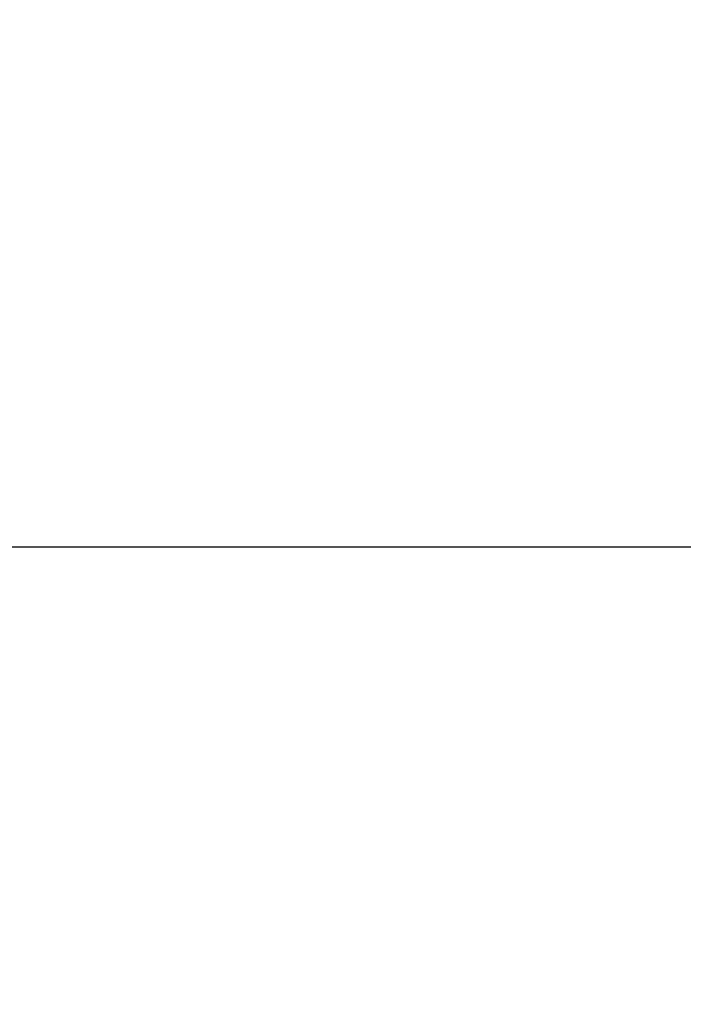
# Model space of a CAD drawing. Header units: inches. Extents: x 0 to 277, y 0 to 179.
# Tile 7 of 94: x 84.31 to 85.62, y 57.76 to 59.71. Entities that reach past the tile are written whole.
import ezdxf

# ---------------------------------------------------------------- set-up
doc = ezdxf.new("R2010")
doc.units = ezdxf.units.IN
doc.header["$LTSCALE"] = 15.20914
doc.header["$MEASUREMENT"] = 0
doc.layers.get('0').update_dxf_attribs({"linetype": 'CONTINUOUS'})
doc.layers.add('DIMENSIONS', color=7, linetype='CONTINUOUS')
doc.styles.get("Standard").update_dxf_attribs({"font": 'txt', "width": 0.8})
doc.dimstyles.new('DIMSTYLE_3', dxfattribs={"dimtxt": 1.268784, "dimasz": 1.626646, "dimexe": 0.09, "dimexo": 0.07, "dimgap": 0.039, "dimtad": 0, "dimtih": 1, "dimtoh": 1, "dimzin": 4, "dimdsep": 46, "dimtxsty": 'Standard', "dimblk": '_FILLED', "dimblk1": '_FILLED', "dimblk2": '_FILLED', "dimcen": 0.09, "dimadec": 0, "dimazin": 0, "dimtfac": 1, "dimtofl": 0, "dimtmove": 0, "dimatfit": 3, "dimldrblk": '_FILLED', "dimfxl": 0, "dimtolj": 1, "dimtzin": 4, "dimarcsym": 0})

# ---------------------------------------------------------------- blocks, each defined once
blk = doc.blocks.new('_FILLED')
at = {"color": 0, "linetype": 'ByBlock'}
blk.add_solid([(0, 0), (-1, 0.2), (-1, -0.2)], dxfattribs=at)
blk = doc.blocks.new('*D18')
at = {"layer": 'DIMENSIONS', "color": 2, "linetype": 'Continuous'}
for p, q in [((71.3642, 59.7945), (71.3642, 63.0478)), ((71.3642, 58.6695), (71.3642, 54.9304)), ((71.3642, 54.9304), (72.7631, 54.9304))]:
    blk.add_line(p, q, dxfattribs=at)
at = {"layer": 'DIMENSIONS', "color": 2, "linetype": 'Continuous', "xscale": 1.6266460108, "yscale": 1.6266460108, "zscale": 1.6266460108}
for p, rotation in [((71.3642, 59.7945), 270), ((71.3642, 58.6695), 90)]:
    blk.add_blockref('_FILLED', p, dxfattribs=dict(at, rotation=rotation))
at = {"layer": 'DIMENSIONS', "color": 2, "linetype": 'Continuous', "insert": (73.3975, 55.5648), "char_height": 1.26878, "width": 4.060108, "attachment_point": 1, "line_spacing_factor": 0.9}
blk.add_mtext('1.13', dxfattribs=at)

msp = doc.modelspace()

# ---------------------------------------------------------------- linework, layer by layer
at = {"color": 3, "linetype": 'Continuous'}
msp.add_line((89.2182, 58.6695), (60.4057, 58.6695), dxfattribs=at)

# ---------------------------------------------------------------- dimensions: what is measured, and where the dimension line sits
at = {"layer": 'DIMENSIONS', "color": 2, "linetype": 'Continuous'}
dim = msp.add_linear_dim(base=(71.3642050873, 58.6694787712), p1=(85.5932079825, 59.7944787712), p2=(60.4257079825, 58.6694787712), angle=270, dimstyle='DIMSTYLE_3', dxfattribs=at)
dim.commit()
dim.dimension.update_dxf_attribs({"geometry": '*D18', "text_midpoint": (75.4275668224, 54.9304456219), "dimtype": 160})

doc.saveas('drawing.dxf')
